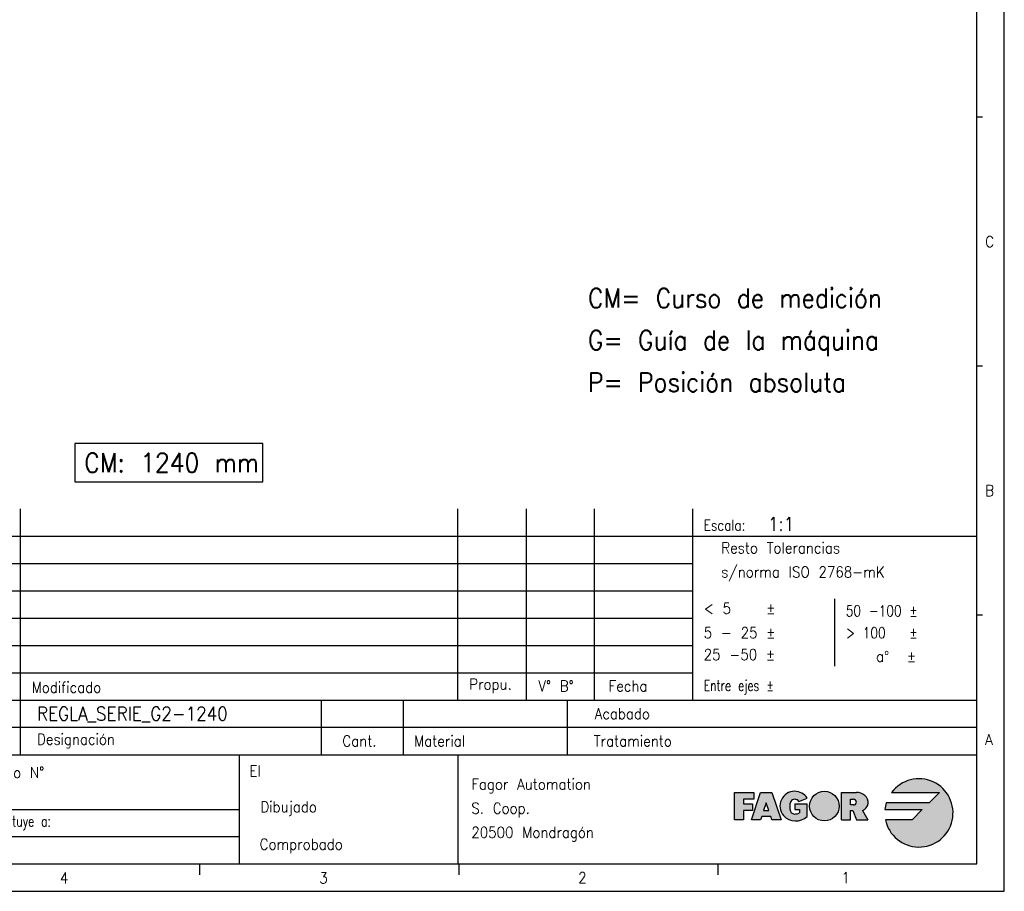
# Model space of a CAD drawing. Header units: millimetres. Extents: x -285 to 1870, y -280 to 203.
# Tile 9 of 32: x 129 to 309, y -217 to -58. Entities that reach past the tile are written whole.
import ezdxf

# ---------------------------------------------------------------- set-up
doc = ezdxf.new("R2010")
doc.units = ezdxf.units.MM
doc.layers.add('1', color=7, linetype='Continuous')
doc.styles.add('CONVERTER_11', font='txt.shx', dxfattribs={"width": 0.9})
doc.styles.add('CONVERTER_12', font='txt.shx', dxfattribs={"width": 0.81})
doc.styles.add('CONVERTER_13', font='txt.shx', dxfattribs={"width": 0.72})

# ---------------------------------------------------------------- blocks, each defined once
blk = doc.blocks.new('tolerancias', base_point=(252.2098802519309, -182.0197288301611))
at = {"layer": '1', "color": 2, "char_height": 2, "line_spacing_factor": 1.32052821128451}
for s, insert, attachment_point, style in [('Resto Tolerancias\\Ps/norma ISO 2768-mK', (257.4198552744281, -156.7119726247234), 4, 'CONVERTER_11'), ('< 5    ±', (254.2098802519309, -166.241923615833), 7, 'CONVERTER_11'), ('50 -100 ±', (280.2098802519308, -166.6999236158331), 7, 'CONVERTER_12'), ('5 - 25 ±', (254.2098802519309, -170.6999236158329), 7, 'CONVERTER_11'), ('> 100   ±', (280.2098802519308, -170.6999236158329), 7, 'CONVERTER_12'), ('a{\\Fgdt;~}  ±', (285.7353826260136, -175.0258946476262), 7, 'CONVERTER_11'), ('25 -50 ±', (254.2098802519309, -174.699923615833), 7, 'CONVERTER_11')]:
    blk.add_mtext(s, dxfattribs=dict(at, insert=insert, attachment_point=attachment_point, style=style))
blk = doc.blocks.new('Marco_a2', base_point=(304.2098802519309, -212.0197288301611))
at = {"layer": '1', "linetype": 'Continuous'}
h = blk.add_hatch(color=2, dxfattribs=at)
edge = h.paths.add_edge_path()
edge.add_line((295.4520221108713, -200.8011115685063), (287.6149021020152, -200.8011115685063))
edge.add_arc((293.5770221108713, -202.6761115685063), 6.250000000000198, 162.5423968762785, 174.2608295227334)
edge.add_line((287.3583506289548, -202.0511115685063), (294.2020221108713, -202.0511115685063))
edge.add_line((294.2020221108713, -202.0511115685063), (292.3270221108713, -203.9261115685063))
edge.add_line((292.3270221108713, -203.9261115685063), (287.4532977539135, -203.9261115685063))
edge.add_arc((293.5770221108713, -202.6761115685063), 6.249999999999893, 191.5369590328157, 503.130102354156)
edge.add_line((288.5770221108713, -198.9261115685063), (297.3270221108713, -198.9261115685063))
edge.add_line((297.3270221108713, -198.9261115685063), (295.4520221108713, -200.8011115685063))
blk.add_hatch(color=2, dxfattribs=at).paths.add_polyline_path([(263.3686887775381, -198.9261115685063), (263.3686887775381, -200.1761115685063), (261.4936887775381, -200.1761115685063), (261.4936887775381, -201.0094449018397), (263.1603554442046, -201.0094449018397), (263.1603554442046, -201.8427782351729), (263.1603554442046, -202.2594449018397), (261.4936887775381, -202.2594449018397), (261.4936887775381, -203.9261115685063), (259.8270221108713, -203.9261115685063), (259.8270221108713, -198.9261115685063)])
h = blk.add_hatch(color=2, dxfattribs=at)
h.paths.add_polyline_path([(268.3686887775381, -203.9261115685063), (266.7020221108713, -203.9261115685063), (266.4936887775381, -203.3011115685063), (264.8270221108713, -203.3011115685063), (264.6186887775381, -203.9261115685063), (262.9520221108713, -203.9261115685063), (264.6186887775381, -198.9261115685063), (266.7020221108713, -198.9261115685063)])
h.paths.add_polyline_path([(265.1742443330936, -202.2594449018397), (266.1464665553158, -202.2594449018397), (265.6603554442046, -200.8011115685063)], flags=16)
h = blk.add_hatch(color=2, dxfattribs=at)
edge = h.paths.add_edge_path()
edge.add_arc((271.0473643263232, -201.0301720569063), 3.104272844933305, 223.1289646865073, 312.9832702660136)
edge.add_line((273.163810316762, -203.3011115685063), (273.163810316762, -201.0094449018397))
edge.add_line((273.163810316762, -201.0094449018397), (270.8721436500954, -201.0094449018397))
edge.add_line((270.8721436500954, -201.0094449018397), (270.8721436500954, -202.0511115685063))
edge.add_line((270.8721436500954, -202.0511115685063), (271.7054769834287, -202.0511115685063))
edge.add_line((271.7054769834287, -202.0511115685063), (271.7054769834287, -202.6761115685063))
edge.add_arc((270.8721436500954, -201.1136115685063), 1.7708333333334, 270, 298.0724869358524, ccw=False)
edge.add_arc((270.8721436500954, -202.0511115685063), 0.8333333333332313, 202.6198649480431, 270, ccw=False)
edge.add_arc((272.1221436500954, -201.5302782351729), 2.187500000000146, 154.6230664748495, 202.6198649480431, ccw=False)
edge.add_arc((270.8697757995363, -201.0094482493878), 0.8353864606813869, 29.918998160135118, 150.0810018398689, ccw=False)
edge.add_line((271.5938314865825, -200.5927782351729), (273.1508661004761, -199.9677782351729))
edge.add_arc((270.8686887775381, -201.4261115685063), 2.708333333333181, 32.57897039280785, 90)
edge.add_arc((270.8686887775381, -201.4261115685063), 2.7083333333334, 90, 219.5977388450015)
h = blk.add_hatch(color=2, dxfattribs=at)
edge = h.paths.add_edge_path()
edge.add_arc((276.2851822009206, -201.4261115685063), 2.708333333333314, 0, 360)
h = blk.add_hatch(color=2, dxfattribs=at)
edge = h.paths.add_edge_path()
edge.add_line((281.0947335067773, -198.9261115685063), (279.4280668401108, -198.9261115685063))
edge.add_line((279.4280668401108, -198.9261115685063), (279.4280668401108, -203.9261115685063))
edge.add_line((279.4280668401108, -203.9261115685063), (281.0947335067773, -203.9261115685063))
edge.add_line((281.0947335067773, -203.9261115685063), (281.0947335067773, -202.2594449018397))
edge.add_line((281.0947335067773, -202.2594449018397), (281.5114001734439, -202.2594449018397))
edge.add_line((281.5114001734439, -202.2594449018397), (282.1364001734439, -203.9261115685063))
edge.add_line((282.1364001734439, -203.9261115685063), (284.2181257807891, -203.9261115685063))
edge.add_line((284.2181257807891, -203.9261115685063), (283.2915513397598, -202.2594449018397))
edge.add_arc((282.6421219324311, -200.7497949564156), 1.643411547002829, 293.2766705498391, 410.7613098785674)
edge.add_arc((282.1364001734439, -201.3690169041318), 2.442905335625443, 50.76130987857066, 90)
edge.add_line((282.1364001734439, -198.9261115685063), (281.0947335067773, -198.9261115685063))
edge = h.paths.add_edge_path(flags=16)
edge.add_line((281.6155668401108, -201.2177782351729), (281.0947335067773, -201.2177782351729))
edge.add_line((281.0947335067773, -201.2177782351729), (281.0947335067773, -200.1761115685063))
edge.add_line((281.0947335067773, -200.1761115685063), (281.6155668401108, -200.1761115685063))
edge.add_arc((281.6155668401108, -200.6969449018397), 0.5208333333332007, -90, 90, ccw=False)
at = {"layer": '1', "color": 2, "linetype": 'Continuous'}
for p, q in [((309.2098802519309, -217.0197288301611), (309.2098802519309, 202.9802711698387)), ((305.2098802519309, -75.35306215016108), (304.2098802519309, -75.35306215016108)), ((305.2098802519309, -120.9086177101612), (304.2098802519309, -120.9086177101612)), ((119.209880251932, -152.0197288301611), (304.2098802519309, -152.0197288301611)), ((119.209880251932, -157.0197288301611), (252.2098802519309, -157.0197288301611)), ((119.209880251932, -162.0197288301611), (252.2098802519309, -162.0197288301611)), ((278.2098802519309, -175.8195195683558), (278.2098802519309, -163.518067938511)), ((119.209880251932, -167.0197288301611), (252.2098802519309, -167.0197288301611)), ((305.2098802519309, -166.4641732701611), (304.2098802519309, -166.4641732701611)), ((119.209880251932, -172.0197288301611), (252.2098802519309, -172.0197288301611)), ((119.209880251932, -177.0197288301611), (252.2098802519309, -177.0197288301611)), ((304.2098802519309, -187.0197288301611), (119.209880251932, -187.0197288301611)), ((259.8270221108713, -203.9261115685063), (259.8270221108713, -198.9261115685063)), ((259.8270221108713, -198.9261115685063), (263.3686887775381, -198.9261115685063)), ((262.9520221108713, -203.9261115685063), (264.6186887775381, -198.9261115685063)), ((263.3686887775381, -198.9261115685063), (263.3686887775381, -200.1761115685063)), ((264.6186887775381, -198.9261115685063), (266.7020221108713, -198.9261115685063)), ((266.7020221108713, -198.9261115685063), (268.3686887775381, -203.9261115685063)), ((271.5938314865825, -200.5927782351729), (273.1508661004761, -199.9677782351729)), ((279.4280668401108, -198.9261115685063), (281.0947335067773, -198.9261115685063)), ((279.4280668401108, -203.9261115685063), (279.4280668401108, -198.9261115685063)), ((281.0947335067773, -198.9261115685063), (282.1364001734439, -198.9261115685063)), ((288.5770221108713, -198.9261115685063), (297.3270221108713, -198.9261115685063)), ((297.3270221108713, -198.9261115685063), (295.4520221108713, -200.8011115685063)), ((263.3686887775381, -200.1761115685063), (261.4936887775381, -200.1761115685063)), ((261.4936887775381, -200.1761115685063), (261.4936887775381, -201.0094449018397)), ((261.4936887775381, -201.0094449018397), (263.1603554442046, -201.0094449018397)), ((263.1603554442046, -201.0094449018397), (263.1603554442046, -201.8427782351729)), ((265.6603554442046, -200.8011115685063), (265.1742443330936, -202.2594449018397)), ((266.1464665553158, -202.2594449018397), (265.6603554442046, -200.8011115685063)), ((270.8721436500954, -201.0094449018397), (270.8721436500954, -202.0511115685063)), ((270.8721436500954, -201.0094449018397), (273.163810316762, -201.0094449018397)), ((273.163810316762, -203.3011115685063), (273.163810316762, -201.0094449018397)), ((281.0947335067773, -201.2177782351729), (281.0947335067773, -200.1761115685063)), ((281.0947335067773, -200.1761115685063), (281.6155668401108, -200.1761115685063)), ((281.6155668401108, -201.2177782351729), (281.0947335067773, -201.2177782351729)), ((295.4520221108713, -200.8011115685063), (287.6149021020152, -200.8011115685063)), ((263.1603554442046, -202.2594449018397), (261.4936887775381, -202.2594449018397)), ((261.4936887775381, -202.2594449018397), (261.4936887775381, -203.9261115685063)), ((263.1603554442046, -201.8427782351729), (263.1603554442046, -202.2594449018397)), ((264.8270221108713, -203.3011115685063), (264.6186887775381, -203.9261115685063)), ((266.4936887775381, -203.3011115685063), (264.8270221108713, -203.3011115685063)), ((265.1742443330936, -202.2594449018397), (266.1464665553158, -202.2594449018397)), ((266.7020221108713, -203.9261115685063), (266.4936887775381, -203.3011115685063)), ((270.8721436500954, -202.0511115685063), (271.7054769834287, -202.0511115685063)), ((271.7054769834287, -202.0511115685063), (271.7054769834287, -202.6761115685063)), ((281.0947335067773, -202.2594449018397), (281.5114001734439, -202.2594449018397)), ((281.0947335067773, -203.9261115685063), (281.0947335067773, -202.2594449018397)), ((281.5114001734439, -202.2594449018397), (282.1364001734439, -203.9261115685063)), ((283.2915513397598, -202.2594449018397), (284.2181257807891, -203.9261115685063)), ((287.3583506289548, -202.0511115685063), (294.2020221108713, -202.0511115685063)), ((294.2020221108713, -202.0511115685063), (292.3270221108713, -203.9261115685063)), ((261.4936887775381, -203.9261115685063), (259.8270221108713, -203.9261115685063)), ((264.6186887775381, -203.9261115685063), (262.9520221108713, -203.9261115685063)), ((268.3686887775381, -203.9261115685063), (266.7020221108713, -203.9261115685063)), ((279.4280668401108, -203.9261115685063), (281.0947335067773, -203.9261115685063)), ((282.1364001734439, -203.9261115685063), (284.2181257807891, -203.9261115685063)), ((292.3270221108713, -203.9261115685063), (287.4532977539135, -203.9261115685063)), ((119.209880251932, -207.0197288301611), (169.209880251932, -207.0197288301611)), ((161.9598802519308, -212.0197288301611), (161.9598802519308, -214.0197288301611)), ((209.3765469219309, -212.0197288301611), (209.3765469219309, -214.0197288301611)), ((256.7932135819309, -212.0197288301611), (256.7932135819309, -214.0197288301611)), ((-284.7901197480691, -217.0197288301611), (309.2098802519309, -217.0197288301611))]:
    blk.add_line(p, q, dxfattribs=at)
at = {"layer": '1', "color": 7, "linetype": 'Continuous'}
for p, q in [((304.2098802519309, -212.0197288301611), (304.2098802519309, 197.9802711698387)), ((129.209880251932, -192.0197288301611), (129.209880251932, -147.0197288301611)), ((209.2098802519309, -182.0197288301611), (209.2098802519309, -147.0197288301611)), ((221.7098802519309, -147.0197288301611), (221.7098802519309, -182.0197288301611)), ((234.2098802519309, -182.0197288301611), (234.2098802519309, -147.0197288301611)), ((252.2098802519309, -182.0197288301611), (252.2098802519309, -147.0197288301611)), ((119.209880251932, -182.0197288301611), (184.2098802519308, -182.0197288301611)), ((184.2098802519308, -182.0197288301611), (184.2098802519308, -192.0197288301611)), ((184.2098802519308, -182.0197288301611), (199.2098802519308, -182.0197288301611)), ((199.2098802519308, -182.0197288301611), (304.2098802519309, -182.0197288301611)), ((199.2098802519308, -182.0197288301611), (199.2098802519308, -192.0197288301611)), ((229.2098802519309, -182.0197288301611), (229.2098802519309, -192.0197288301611)), ((119.209880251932, -192.0197288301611), (304.2098802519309, -192.0197288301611)), ((169.209880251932, -192.0197288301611), (169.209880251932, -202.0197288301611)), ((209.2098802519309, -192.0197288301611), (209.2098802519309, -212.0197288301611)), ((119.209880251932, -202.0197288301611), (169.209880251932, -202.0197288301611)), ((169.209880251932, -202.0197288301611), (169.209880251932, -207.0197288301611)), ((169.209880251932, -207.0197288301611), (169.209880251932, -212.0197288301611)), ((-264.7901197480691, -212.0197288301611), (304.2098802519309, -212.0197288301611))]:
    blk.add_line(p, q, dxfattribs=at)
at = {"layer": '1', "color": 2, "linetype": 'Continuous'}
blk.add_circle((276.2851822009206, -201.4261115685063), 2.708333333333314, dxfattribs=at)
for centre, radius, start, end in [((293.5770221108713, -202.6761115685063), 6.249999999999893, 191.5369590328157, 143.130102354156), ((270.8686887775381, -201.4261115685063), 2.7083333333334, 90, 219.5977388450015), ((270.8686887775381, -201.4261115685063), 2.708333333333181, 32.57897039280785, 90), ((282.1364001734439, -201.3690169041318), 2.442905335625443, 50.76130987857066, 90), ((282.6421219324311, -200.7497949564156), 1.643411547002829, 293.2766705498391, 50.76130987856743), ((272.1221436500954, -201.5302782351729), 2.187500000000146, 154.6230664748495, 202.619864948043), ((270.8697757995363, -201.0094482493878), 0.8353864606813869, 29.91899816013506, 150.0810018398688), ((281.6155668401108, -200.6969449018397), 0.5208333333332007, 270, 90), ((293.5770221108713, -202.6761115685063), 6.250000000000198, 162.5423968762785, 174.2608295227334), ((271.0473643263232, -201.0301720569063), 3.104272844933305, 223.1289646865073, 312.9832702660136), ((270.8721436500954, -202.0511115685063), 0.8333333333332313, 202.6198649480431, 270), ((270.8721436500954, -201.1136115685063), 1.7708333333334, 270, 298.0724869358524)]:
    blk.add_arc(centre, radius, start, end, dxfattribs=at)
at = {"layer": '1', "color": 2}
for s, style, width, p in [('Escala:', 'CONVERTER_12', 0.81, (254.2098802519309, -151.0197288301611)), ('El', 'CONVERTER_11', 0.9, (171.0664110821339, -196.0197288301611))]:
    blk.add_text(s, height=2, dxfattribs=dict(at, style=style, width=width)).set_placement(p)
at = {"layer": '1', "color": 2, "char_height": 2}
for s, insert, attachment_point, line_spacing_factor, style in [('C', (305.7098802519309, -98.13083993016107), 4, 1.20048019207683, 'CONVERTER_11'), ('B', (305.7098802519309, -143.6863954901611), 4, 1.20048019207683, 'CONVERTER_11'), ('Modificado', (131.23655298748, -179.6881451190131), 4, 1.32052821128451, 'CONVERTER_11'), ('Propu.', (211.2975732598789, -179.4519769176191), 4, 1.32052821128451, 'CONVERTER_11'), ('V° B°', (223.946333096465, -179.4519769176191), 4, 1.20048019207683, 'CONVERTER_11'), ('Fecha', (236.8037390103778, -179.4519769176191), 4, 1.32052821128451, 'CONVERTER_11'), ('Entre ejes ±', (254.2098802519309, -181.0197288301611), 7, 1.32052821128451, 'CONVERTER_13'), ('Acabado', (244.3758618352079, -184.5197288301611), 6, 1.32052821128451, 'CONVERTER_11'), ('Designación', (132.2098802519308, -189.5197288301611), 4, 1.32052821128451, 'CONVERTER_11'), ('Cant.', (191.2098802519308, -189.5197288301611), 5, 1.32052821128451, 'CONVERTER_11'), ('Material', (201.2098802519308, -189.5197288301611), 4, 1.32052821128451, 'CONVERTER_11'), ('Tratamiento', (248.3758618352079, -189.5197288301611), 6, 1.32052821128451, 'CONVERTER_11'), ('A', (305.7098802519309, -189.2419510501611), 4, 1.20048019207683, 'CONVERTER_11'), ('Plano N°', (133.5418182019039, -195.2752464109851), 6, 1.32052821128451, 'CONVERTER_11'), ('Fagor Automation\\PS. Coop.\\P20500 Mondragón', (211.6833092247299, -202.1551470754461), 4, 1.32052821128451, 'CONVERTER_11'), ('Dibujado', (183.4297254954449, -201.8879560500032), 6, 1.32052821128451, 'CONVERTER_11'), ('Sustituye a:', (134.7703009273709, -204.5197288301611), 6, 1.32052821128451, 'CONVERTER_13'), ('Comprobado', (188.153089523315, -208.7368338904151), 6, 1.32052821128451, 'CONVERTER_11'), ('4', (136.4162557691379, -214.5898620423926), 4, 1.20048019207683, 'CONVERTER_11'), ('3', (183.8610408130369, -214.5794825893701), 4, 1.20048019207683, 'CONVERTER_11'), ('2', (231.2353066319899, -214.5147636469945), 4, 1.20048019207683, 'CONVERTER_11'), ('1', (279.4015469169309, -214.5220903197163), 4, 1.20048019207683, 'CONVERTER_11')]:
    blk.add_mtext(s, dxfattribs=dict(at, insert=insert, attachment_point=attachment_point, line_spacing_factor=line_spacing_factor, style=style))
blk = doc.blocks.new('Top', base_point=(304.2098802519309, -212.0197288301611))
blk.add_blockref('Marco_a2', (304.2098802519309, -212.0197288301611))
at = {"layer": '1'}
blk.add_blockref('tolerancias', (252.2098802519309, -182.0197288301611), dxfattribs=at)
at = {"layer": '1', "color": 2, "style": 'CONVERTER_11', "width": 0.9}
blk.add_text('REGLA_SERIE_G2-1240', height=2.5, dxfattribs=at).set_placement((132.209880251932, -185.7547648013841))
blk = doc.blocks.new('A__38', base_point=(16.99999999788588, 0.99999999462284))
at = {"layer": '1', "color": 2}
blk.add_lwpolyline([(139.1193056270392, -135.0916529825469), (139.1193056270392, -142.0916529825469), (173.5068056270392, -142.0916529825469), (173.5068056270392, -135.0916529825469)], close=True, dxfattribs=at)
at = {"layer": '1', "color": 2, "style": 'CONVERTER_11', "width": 0.9}
blk.add_text('CM: 1240 mm', height=3.5, dxfattribs=at).set_placement((140.8693056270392, -140.3416529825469))

msp = doc.modelspace()

# ---------------------------------------------------------------- block references
for name, p in [('Top', (304.2098802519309, -212.0197288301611)), ('A__38', (16.99999999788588, 0.99999999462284))]:
    msp.add_blockref(name, p)

# ---------------------------------------------------------------- texts
at = {"layer": '1', "color": 2, "style": 'CONVERTER_11', "width": 0.9}
msp.add_text('1:1', height=2.5, dxfattribs=at).set_placement((265.952865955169, -151.04383885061))
at = {"layer": '1', "color": 2, "insert": (233.03275067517, -125.610324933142), "char_height": 3.5, "attachment_point": 7, "line_spacing_factor": 1.32052821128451, "style": 'CONVERTER_11'}
msp.add_mtext('CM= Curso de medición\\PG= Guía de la máquina\\PP= Posición absoluta', dxfattribs=at)

doc.saveas('drawing.dxf')
